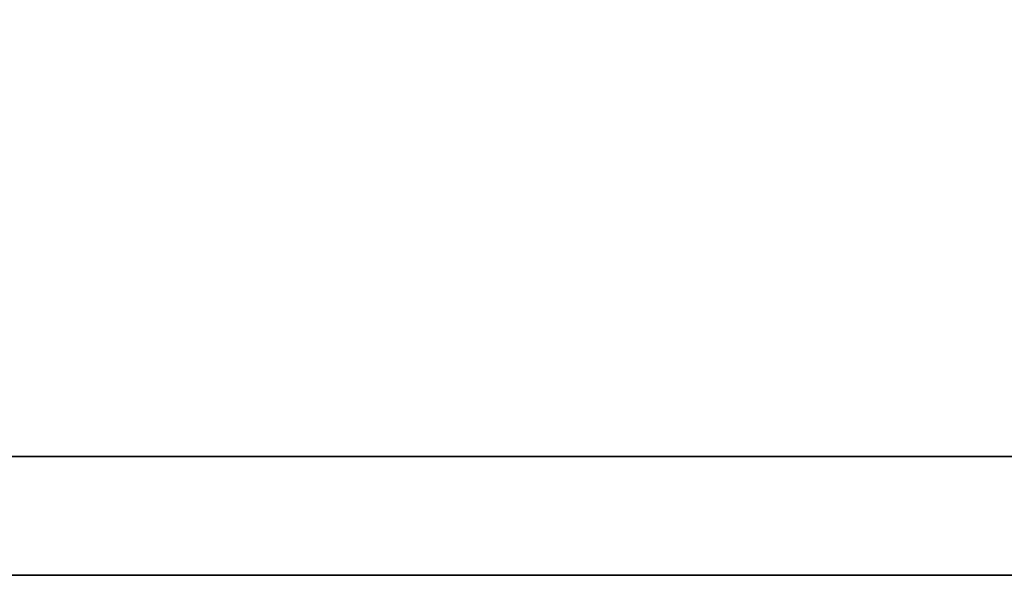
# Model space of a CAD drawing. Header units: millimetres. Extents: x 714 to 1297, y 174 to 394.
# Tile 24 of 51: x 1115.75 to 1117.6, y 225.51 to 226.56. Entities that reach past the tile are written whole.
import ezdxf

# ---------------------------------------------------------------- set-up
doc = ezdxf.new("R2010")
doc.units = ezdxf.units.MM
doc.header["$LTSCALE"] = 10
doc.layers.add('DIM', color=4, linetype='Continuous')
doc.layers.add('layer 1', color=7, linetype='Continuous')

# ---------------------------------------------------------------- blocks, each defined once
blk = doc.blocks.new('TBI MOTION logo(完整正式版)')
at = {"layer": 'layer 1', "color": 22, "lineweight": 35}
blk.add_open_spline([(75.90875, -9.47875), (75.90875, -9.47875), (75.90875, -12.28625), (75.90875, -12.28625), (75.90875, -12.28625), (75.90875, -12.28625), (75.90875, -12.47875), (75.90875, -12.47875), (75.90875, -12.47875), (75.90875, -12.47875), (75.71625, -12.47875), (75.71625, -12.47875), (75.71625, -12.47875), (75.71625, -12.47875), (-88.32875, -12.47875), (-88.32875, -12.47875), (-88.32875, -12.47875), (-88.32875, -12.47875), (-88.32875, -13.29375), (-88.32875, -13.29375), (-88.32875, -13.29375), (-88.32875, -13.29375), (82.89125, -13.29375), (82.89125, -13.29375), (82.89125, -13.29375), (82.89125, -13.29375), (75.90875, -9.47875), (75.90875, -9.47875)], degree=3, knots=[0, 0, 0, 0, 0.1428571, 0.1428571, 0.1428571, 0.1428572, 0.2857143, 0.2857143, 0.2857143, 0.2857143, 0.4285714, 0.4285714, 0.4285714, 0.4285714, 0.5714286, 0.5714286, 0.5714286, 0.5714286, 0.7142857, 0.7142857, 0.7142857, 0.7142857, 0.8571429, 0.8571429, 0.8571429, 0.8571429, 1, 1, 1, 1], dxfattribs=at)

msp = doc.modelspace()

# ---------------------------------------------------------------- block references
at = {"layer": 'DIM', "color": 7, "xscale": 0.2736514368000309, "yscale": 0.2736514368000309, "zscale": 0.2736514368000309}
msp.add_blockref('TBI MOTION logo(完整正式版)', (1134.6891, 229.1508), dxfattribs=at)

doc.saveas('drawing.dxf')
